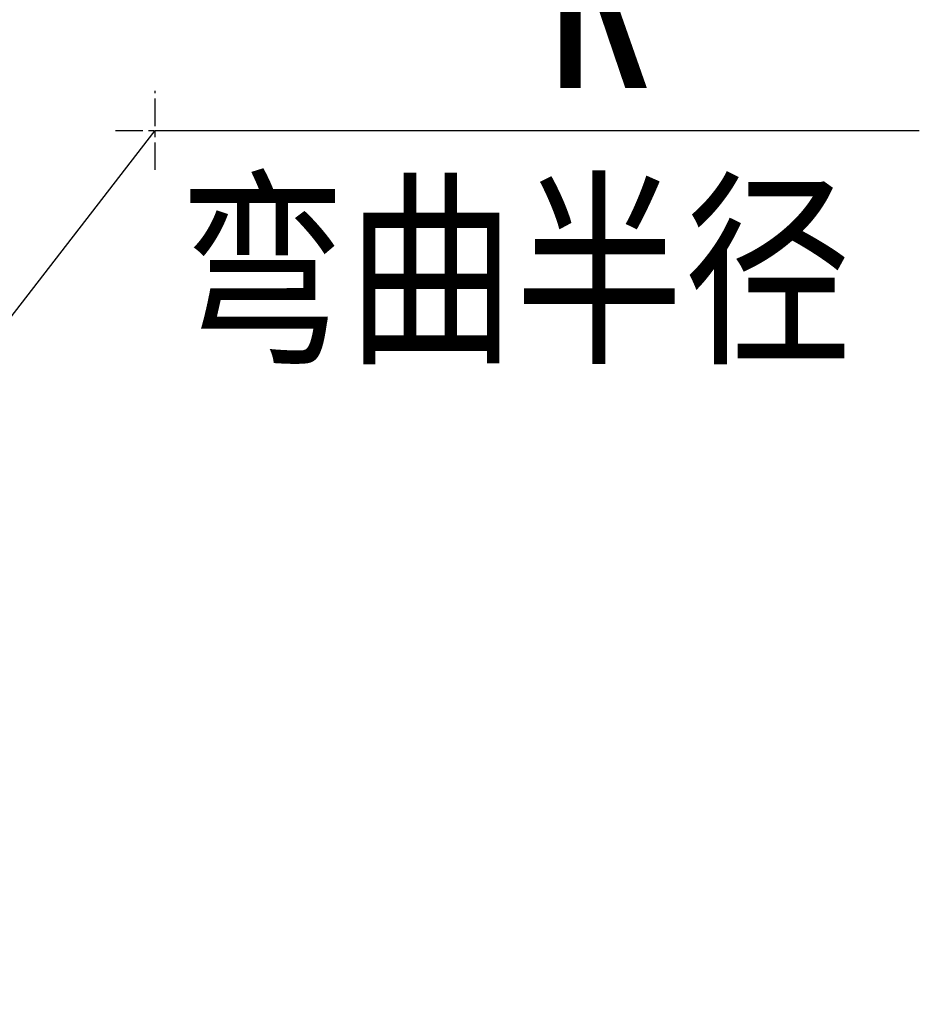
# Model space of a CAD drawing. Header units: millimetres. Extents: x 8853 to 11418, y 45 to 1005.
# Tile 160 of 256: x 10686 to 10730, y 481 to 529. Entities that reach past the tile are written whole.
import ezdxf

# ---------------------------------------------------------------- set-up
doc = ezdxf.new("R2010")
doc.units = ezdxf.units.MM
doc.linetypes.add('CENTER', pattern=[0.6, 0.375, -0.075, 0.075, -0.075])
doc.styles.get("Standard").update_dxf_attribs({"font": '仿宋_GB2312_0.TTF', "width": 0.8})
doc.styles.add('样式 1', font='仿宋_GB2312_0.TTF', dxfattribs={"width": 0.8, "height": 6})
doc.dimstyles.new('副本 ISO-35.1', dxfattribs={"dimtxt": 9, "dimasz": 7.5, "dimexe": 5, "dimexo": 0.625, "dimgap": 2.5, "dimtad": 1, "dimtoh": 1, "dimdsep": 46, "dimtxsty": 'Standard', "dimcen": 2.5, "dimadec": 0, "dimazin": 0, "dimtfac": 1, "dimtmove": 0, "dimatfit": 3, "dimfxl": 0, "dimarcsym": 0})

msp = doc.modelspace()

# ---------------------------------------------------------------- linework, layer by layer
at = {"color": 1, "linetype": 'CENTER', "ltscale": 3.556}
for p, q in [((10693.025, 521.747), (10693.025, 525.597)), ((10691.1, 523.672), (10694.95, 523.672))]:
    msp.add_line(p, q, dxfattribs=at)

# ---------------------------------------------------------------- texts
at = {"color": 5, "lineweight": 9, "ltscale": 10, "attachment_point": 3, "style": '样式 1'}
for s, width, heights, insert, char_height in [('R', 7.42965, [3.963], (10717.287, 535.48), 9.75), ('弯曲半径 ', 32.45876, [0], (10726.904, 520.619), 7.5)]:
    msp.add_mtext_dynamic_manual_height_columns(s, width=width, gutter_width=12.5, heights=heights, dxfattribs=dict(at, insert=insert, char_height=char_height))

# ---------------------------------------------------------------- leaders
at = {"color": 5, "lineweight": 9}
msp.add_leader([(10647.315, 464.488), (10693.025, 523.672), (10730.181, 523.672)], dimstyle='副本 ISO-35.1', override={"dimgap": 2.5, "dimtad": 0}, dxfattribs=at)

doc.saveas('drawing.dxf')
